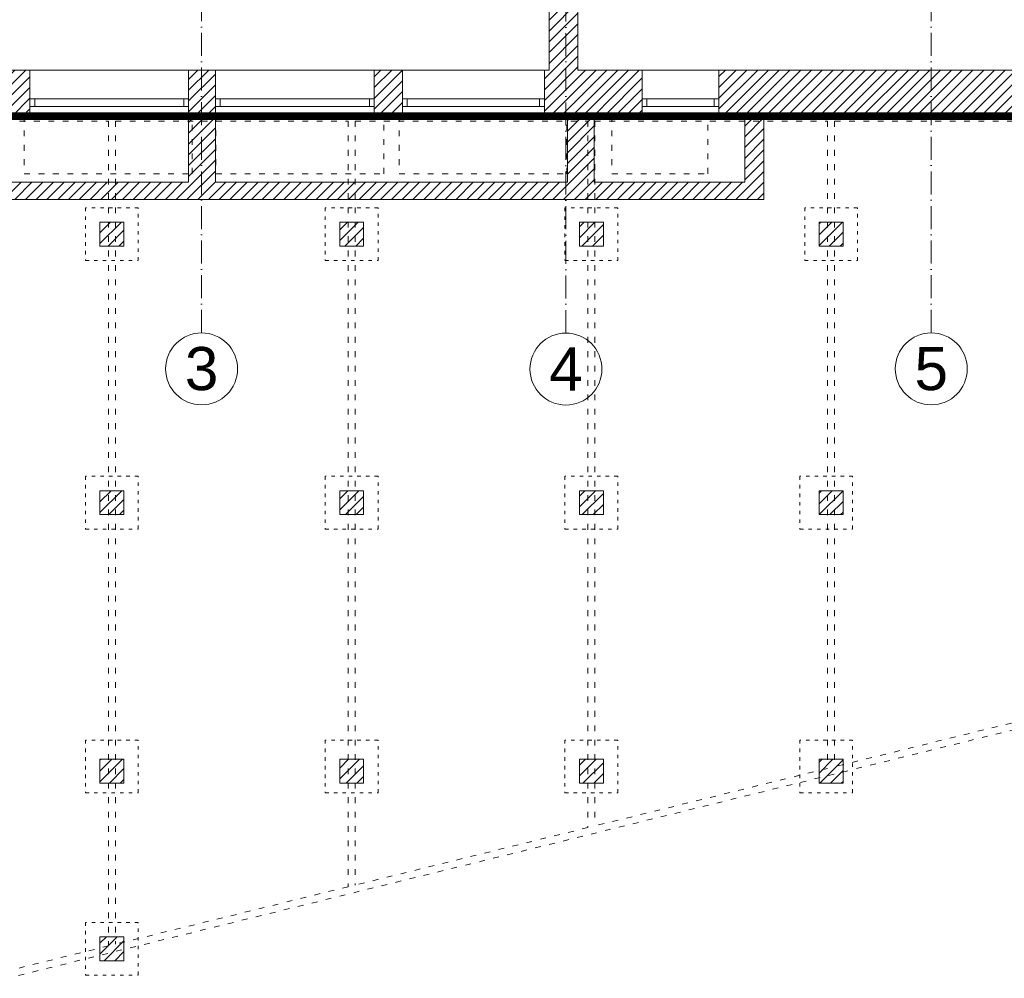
# Model space of a CAD drawing. Header units: millimetres. Extents: x 167773 to 185035, y -114105 to -66770.
# Tile 87 of 114: x 172137 to 173164, y -87985 to -86985. Entities that reach past the tile are written whole.
import ezdxf

# ---------------------------------------------------------------- set-up
doc = ezdxf.new("R2010")
doc.units = ezdxf.units.MM
for name, pattern in [('ACAD_ISO03W100', [30, 12, -18]), ('ACAD_ISO10W100', [18, 12, -3, 0, -3]), ('DASHED', [0.75, 0.5, -0.25])]:
    doc.linetypes.add(name, pattern=pattern)
doc.layers.add('!zakres', color=7, linetype='ACAD_ISO03W100', lineweight=60, true_color=0x8a14ff)
for name, color, linetype, lineweight in [('a-osie', 20, 'ACAD_ISO10W100', 9), ('b-okna', 6, 'Continuous', 9), ('b-przerywana1', 9, 'ACAD_ISO03W100', 9), ('b-widokowa', 7, 'Continuous', 9), ('b-ściany', 2, 'Continuous', 9), ('h-hatch', 8, 'Continuous', 9)]:
    doc.layers.add(name, color=color, linetype=linetype, lineweight=lineweight)
doc.styles.add('PPAB_100', font='arial.ttf', dxfattribs={"height": 18})

msp = doc.modelspace()

# ---------------------------------------------------------------- hatches: boundary and pattern name
at = {"layer": 'h-hatch'}
h = msp.add_hatch(dxfattribs=at)
h.set_pattern_fill('ANSI31', color=256, scale=2.5, style=0)
h.paths.add_polyline_path([(175326.4, -86763.9), (173498.4, -86763.9), (173498.4, -86687.9), (173456.4, -86687.9), (173456.4, -86768.9), (172740.4, -86768.9), (172740.4, -86509.9), (173049.4, -86509.9), (173049.4, -86462.9), (172688.4, -86462.9), (172688.4, -86772.9), (172675.4, -86772.9), (172675.4, -86807.9), (172689.4, -86807.9), (172689.4, -86840.9), (172719.4, -86840.9), (172719.4, -86794.9), (173456.4, -86794.9), (173456.4, -87037.9), (172866.4, -87037.9), (172866.4, -87085.9), (172893.4, -87085.9), (172893.4, -87154.9), (172736.4, -87154.9), (172736.4, -87085.9), (172786.4, -87085.9), (172786.4, -87037.9), (172719.4, -87037.9), (172719.4, -86930.9), (172689.4, -86930.9), (172689.4, -87037.9), (172684.4, -87037.9), (172684.4, -87085.9), (172708.4, -87085.9), (172708.4, -87154.9), (172341.4, -87154.9), (172341.4, -87085.9), (172341.4, -87037.9), (172313.4, -87037.9), (172313.4, -87085.9), (172313.4, -87154.9), (171946.4, -87154.9), (171946.4, -87085.9), (171949.4, -87085.9), (171949.4, -86927.9), (171828.4, -86927.9), (171828.4, -86937.9), (171922.4, -86937.9), (171922.4, -87037.9), (171899.4, -87037.9), (171899.4, -87085.9), (171919.4, -87085.9), (171919.4, -87154.9), (171559.4, -87154.9), (171559.4, -87085.9), (171559.4, -87037.9), (171562.4, -87037.9), (171562.4, -86937.9), (171738.4, -86937.9), (171738.4, -86927.9), (171562.4, -86927.9), (171562.4, -86882.9), (171531.4, -86882.9), (171531.4, -87045.9), (171008.4, -87045.9), (171008.4, -86802.9), (171393.4, -86802.9), (171393.4, -86817.9), (171405.4, -86817.9), (171405.4, -86802.9), (171438.4, -86802.9), (171438.4, -86762.9), (171159.4, -86762.9), (171159.4, -86722.9), (171105.4, -86722.9), (171105.4, -86757.9), (170976.4, -86757.9), (170976.4, -87085.9), (171540.4, -87085.9), (171540.4, -87172.9), (172913.4, -87172.9), (172913.4, -87085.9), (175326.4, -87085.9), (175326.4, -87028.9), (173498.4, -87028.9), (173498.4, -86811.9), (175326.4, -86811.9)])
h = msp.add_hatch(dxfattribs=at)
h.set_pattern_fill('ANSI31', color=256, scale=2.5, style=0)
h.paths.add_polyline_path([(172147.9, -87037.9), (172117.9, -87037.9), (172117.9, -87085.9), (172147.9, -87085.9)])
h = msp.add_hatch(dxfattribs=at)
h.set_pattern_fill('ANSI31', color=256, scale=2.5, style=0)
h.paths.add_polyline_path([(172536.4, -87037.9), (172506.9, -87037.9), (172506.9, -87085.9), (172536.4, -87085.9)])
h = msp.add_hatch(dxfattribs=at)
h.set_pattern_fill('ANSI31', color=256, scale=2.5, style=0)
h.paths.add_polyline_path([(173470.9, -87658), (173495.9, -87658), (173495.9, -87633), (173470.9, -87633)])
h.paths.add_polyline_path([(173220.9, -87719.7), (173245.9, -87719.7), (173245.9, -87694.7), (173220.9, -87694.7)])
h.paths.add_polyline_path([(172220.9, -87966.5), (172245.9, -87966.5), (172245.9, -87941.5), (172220.9, -87941.5)])
h.paths.add_polyline_path([(171970.9, -88028.2), (171995.9, -88028.2), (171995.9, -88003.2), (171970.9, -88003.2)])
h.paths.add_polyline_path([(171720.9, -88089.9), (171745.9, -88089.9), (171745.9, -88064.9), (171720.9, -88064.9)])
h.paths.add_polyline_path([(171648.3, -87784.1), (171672.6, -87778.1), (171666.6, -87753.9), (171642.3, -87759.9)])
h.paths.add_polyline_path([(171579.1, -87504), (171603.3, -87498), (171597.3, -87473.8), (171573.1, -87479.8)])
h.paths.add_polyline_path([(173628.1, -87622.7), (173652.4, -87616.7), (173646.4, -87592.4), (173622.1, -87598.4)])
h.paths.add_polyline_path([(173598.9, -87504), (173623.1, -87498), (173617.1, -87473.8), (173592.9, -87479.8)])
h.paths.add_polyline_path([(172970.9, -87781.4), (172995.9, -87781.4), (172995.9, -87756.4), (172970.9, -87756.4)])
h.paths.add_polyline_path([(172720.9, -87781.4), (172745.9, -87781.4), (172745.9, -87756.4), (172720.9, -87756.4)])
h.paths.add_polyline_path([(172470.9, -87781.4), (172495.9, -87781.4), (172495.9, -87756.4), (172470.9, -87756.4)])
h.paths.add_polyline_path([(172220.9, -87781.4), (172245.9, -87781.4), (172245.9, -87756.4), (172220.9, -87756.4)])
h.paths.add_polyline_path([(171970.9, -87781.4), (171995.9, -87781.4), (171995.9, -87756.4), (171970.9, -87756.4)])
h.paths.add_polyline_path([(171720.9, -87781.4), (171745.9, -87781.4), (171745.9, -87756.4), (171720.9, -87756.4)])
h.paths.add_polyline_path([(171720.9, -87501.4), (171745.9, -87501.4), (171745.9, -87476.4), (171720.9, -87476.4)])
h.paths.add_polyline_path([(171970.9, -87501.4), (171995.9, -87501.4), (171995.9, -87476.4), (171970.9, -87476.4)])
h.paths.add_polyline_path([(172220.9, -87501.4), (172245.9, -87501.4), (172245.9, -87476.4), (172220.9, -87476.4)])
h.paths.add_polyline_path([(172470.9, -87501.4), (172495.9, -87501.4), (172495.9, -87476.4), (172470.9, -87476.4)])
h.paths.add_polyline_path([(172720.9, -87501.4), (172745.9, -87501.4), (172745.9, -87476.4), (172720.9, -87476.4)])
h.paths.add_polyline_path([(173470.9, -87531.4), (173495.9, -87531.4), (173495.9, -87506.4), (173470.9, -87506.4)])
h.paths.add_polyline_path([(172970.9, -87501.4), (172995.9, -87501.4), (172995.9, -87476.4), (172970.9, -87476.4)])
h.paths.add_polyline_path([(173220.9, -87501.4), (173245.9, -87501.4), (173245.9, -87476.4), (173220.9, -87476.4)])
h.paths.add_polyline_path([(173220.9, -87221.4), (173245.9, -87221.4), (173245.9, -87196.4), (173220.9, -87196.4)])
h.paths.add_polyline_path([(172970.9, -87221.4), (172995.9, -87221.4), (172995.9, -87196.4), (172970.9, -87196.4)])
h.paths.add_polyline_path([(172720.9, -87221.4), (172745.9, -87221.4), (172745.9, -87196.4), (172720.9, -87196.4)])
h.paths.add_polyline_path([(172470.9, -87221.4), (172495.9, -87221.4), (172495.9, -87196.4), (172470.9, -87196.4)])
h.paths.add_polyline_path([(172220.9, -87221.4), (172245.9, -87221.4), (172245.9, -87196.4), (172220.9, -87196.4)])
h.paths.add_polyline_path([(171970.9, -87221.4), (171995.9, -87221.4), (171995.9, -87196.4), (171970.9, -87196.4)])
h.paths.add_polyline_path([(171720.9, -87221.4), (171745.9, -87221.4), (171745.9, -87196.4), (171720.9, -87196.4)])
h.paths.add_polyline_path([(171510, -87224), (171534.2, -87218), (171528.2, -87193.8), (171504, -87199.8)])
h.paths.add_polyline_path([(173468.4, -87363.9), (173588.4, -87363.9), (173588.4, -87303.9), (173468.4, -87303.9)])

# ---------------------------------------------------------------- linework, layer by layer
at = {"layer": '!zakres', "linetype": 'DASHED', "ltscale": 60, "const_width": 8, "flags": 128}
msp.add_lwpolyline([(177165.9, -86145.9), (179254.4, -86145.9), (179254.4, -87087.9), (175743.4, -87087.9), (175743.4, -87085.9), (170976.4, -87085.9), (170976.4, -86757.9), (171105.4, -86757.9), (171105.4, -86186.9), (170976.4, -86186.9), (170976.4, -86145.9), (176980, -86145.9), (177896.2, -82620.9), (177326.7, -82620.9), (177326.7, -82317.9)], dxfattribs=at)
at = {"layer": 'a-osie', "ltscale": 2}
for p, q in [((172326.9, -87311.9), (172326.9, -86011.9)), ((172706.9, -87312.1), (172706.9, -86011.9)), ((173087.9, -87311.9), (173087.9, -86011.9))]:
    msp.add_line(p, q, dxfattribs=at)
at = {"layer": 'a-osie', "linetype": 'Continuous'}
for centre in [(172326.9, -87349.4), (172706.9, -87349.6), (173087.9, -87349.4)]:
    msp.add_circle(centre, 37.5, dxfattribs=at)
at = {"layer": 'b-okna'}
for p, q in [((172308.4, -87067.9), (172152.9, -87067.9)), ((172501.9, -87067.9), (172346.4, -87067.9)), ((172679.4, -87067.9), (172541.4, -87067.9)), ((172861.4, -87067.9), (172791.4, -87067.9)), ((172152.9, -87075.9), (172308.4, -87075.9)), ((172346.4, -87075.9), (172501.9, -87075.9)), ((172541.4, -87075.9), (172679.4, -87075.9)), ((172791.4, -87075.9), (172861.4, -87075.9))]:
    msp.add_line(p, q, dxfattribs=at)
for points in [[(172147.9, -87067.9), (172152.9, -87067.9), (172152.9, -87075.9), (172147.9, -87075.9)], [(172308.4, -87067.9), (172313.4, -87067.9), (172313.4, -87075.9), (172308.4, -87075.9)], [(172341.4, -87067.9), (172346.4, -87067.9), (172346.4, -87075.9), (172341.4, -87075.9)], [(172501.9, -87067.9), (172506.9, -87067.9), (172506.9, -87075.9), (172501.9, -87075.9)], [(172536.4, -87067.9), (172541.4, -87067.9), (172541.4, -87075.9), (172536.4, -87075.9)], [(172679.4, -87067.9), (172684.4, -87067.9), (172684.4, -87075.9), (172679.4, -87075.9)], [(172786.4, -87067.9), (172791.4, -87067.9), (172791.4, -87075.9), (172786.4, -87075.9)], [(172861.4, -87067.9), (172866.4, -87067.9), (172866.4, -87075.9), (172861.4, -87075.9)]]:
    msp.add_lwpolyline(points, close=True, dxfattribs=at)
at = {"layer": 'b-przerywana1', "ltscale": 0.5}
for p, q in [((172141.9, -87085.9), (172141.9, -87145.9)), ((172316.9, -87145.9), (172316.9, -87085.9)), ((172341.9, -87085.9), (172341.9, -87145.9)), ((172516.9, -87145.9), (172516.9, -87085.9)), ((172532.9, -87085.9), (172532.9, -87145.9)), ((172754.9, -87085.9), (172754.9, -87145.9)), ((172754.9, -87085.9), (172754.9, -87145.9)), ((172854.9, -87145.9), (172854.9, -87085.9)), ((172854.9, -87145.9), (172854.9, -87085.9)), ((171987.1, -87091.1), (172229.7, -87091.1)), ((172229.7, -87091.1), (172229.7, -87951.1)), ((172237.1, -87091.1), (172237.1, -87949.3)), ((172237.1, -87091.1), (172479.7, -87091.1)), ((172479.7, -87091.1), (172479.7, -87889.4)), ((172487.1, -87091.1), (172487.1, -87887.6)), ((172487.1, -87091.1), (172729.7, -87091.1)), ((172729.7, -87091.1), (172729.7, -87827.7)), ((172737.1, -87091.1), (172737.1, -87825.9)), ((172737.1, -87091.1), (172979.7, -87091.1)), ((172979.7, -87091.1), (172979.7, -87766)), ((172987.1, -87091.1), (172987.1, -87764.2)), ((172987.1, -87091.1), (173229.7, -87091.1)), ((172141.9, -87145.9), (172316.9, -87145.9)), ((172341.9, -87145.9), (172516.9, -87145.9)), ((172754.9, -87145.9), (172854.9, -87145.9)), ((172754.9, -87145.9), (172854.9, -87145.9)), ((173229.7, -87704.3), (172987.1, -87764.2)), ((172979.7, -87766), (172737.1, -87825.9)), ((172729.7, -87827.7), (172487.1, -87887.6)), ((172479.7, -87889.4), (172237.1, -87949.3)), ((172229.7, -87951.1), (171987.1, -88011))]:
    msp.add_line(p, q, dxfattribs=at)
for points in [[(172532.9, -87145.9), (172707.9, -87145.9), (172707.9, -87085.9)], [(173573.8, -87334.9), (173641.8, -87610.2), (171730.7, -88081.9)]]:
    msp.add_lwpolyline(points, dxfattribs=at)
at = {"layer": 'b-przerywana1', "ltscale": 0.3}
for points in [[(172205.9, -87236.4), (172260.9, -87236.4), (172260.9, -87181.4), (172205.9, -87181.4)], [(172455.9, -87236.4), (172510.9, -87236.4), (172510.9, -87181.4), (172455.9, -87181.4)], [(172705.9, -87236.4), (172760.9, -87236.4), (172760.9, -87181.4), (172705.9, -87181.4)], [(172955.9, -87236.4), (173010.9, -87236.4), (173010.9, -87181.4), (172955.9, -87181.4)], [(172205.9, -87516.4), (172260.9, -87516.4), (172260.9, -87461.4), (172205.9, -87461.4)], [(172455.9, -87516.4), (172510.9, -87516.4), (172510.9, -87461.4), (172455.9, -87461.4)], [(172705.9, -87516.4), (172760.9, -87516.4), (172760.9, -87461.4), (172705.9, -87461.4)], [(172950.9, -87516.4), (173005.9, -87516.4), (173005.9, -87461.4), (172950.9, -87461.4)], [(172205.9, -87791.4), (172260.9, -87791.4), (172260.9, -87736.4), (172205.9, -87736.4)], [(172455.9, -87791.4), (172510.9, -87791.4), (172510.9, -87736.4), (172455.9, -87736.4)], [(172705.9, -87791.4), (172760.9, -87791.4), (172760.9, -87736.4), (172705.9, -87736.4)], [(172950.9, -87791.4), (173005.9, -87791.4), (173005.9, -87736.4), (172950.9, -87736.4)], [(172205.9, -87981.5), (172260.9, -87981.5), (172260.9, -87926.5), (172205.9, -87926.5)]]:
    msp.add_lwpolyline(points, close=True, dxfattribs=at)
at = {"layer": 'b-widokowa'}
for p, q in [((172313.4, -87037.9), (172147.9, -87037.9)), ((172506.9, -87037.9), (172341.4, -87037.9)), ((172536.4, -87037.9), (172684.4, -87037.9)), ((172786.4, -87037.9), (172866.4, -87037.9)), ((172313.4, -87085.9), (172147.9, -87085.9)), ((172506.9, -87085.9), (172341.4, -87085.9)), ((172536.4, -87085.9), (172684.4, -87085.9)), ((172786.4, -87085.9), (172866.4, -87085.9))]:
    msp.add_line(p, q, dxfattribs=at)
at = {"layer": 'b-ściany'}
for p, q in [((172689.4, -86930.9), (172689.4, -87037.9)), ((172719.4, -86930.9), (172719.4, -87037.9)), ((172117.9, -87037.9), (172147.9, -87037.9)), ((172117.9, -87037.9), (172147.9, -87037.9)), ((172147.9, -87085.9), (172147.9, -87037.9)), ((172313.4, -87037.9), (172341.4, -87037.9)), ((172313.4, -87085.9), (172313.4, -87037.9)), ((172313.4, -87037.9), (172341.4, -87037.9)), ((172341.4, -87085.9), (172341.4, -87037.9)), ((172506.9, -87085.9), (172506.9, -87037.9)), ((172506.9, -87037.9), (172536.4, -87037.9)), ((172536.4, -87037.9), (172536.4, -87085.9)), ((172684.4, -87037.9), (172684.4, -87085.9)), ((172684.4, -87037.9), (172689.4, -87037.9)), ((172719.4, -87037.9), (172786.4, -87037.9)), ((172786.4, -87085.9), (172786.4, -87037.9)), ((172866.4, -87085.9), (172866.4, -87037.9)), ((172866.4, -87037.9), (173456.4, -87037.9)), ((172117.9, -87085.9), (172147.9, -87085.9)), ((172313.4, -87154.9), (172313.4, -87085.9)), ((172341.4, -87154.9), (172341.4, -87085.9)), ((172506.9, -87085.9), (172536.4, -87085.9)), ((172684.4, -87085.9), (172708.4, -87085.9)), ((172708.4, -87085.9), (172708.4, -87154.9)), ((172736.4, -87085.9), (172736.4, -87154.9)), ((172736.4, -87085.9), (172786.4, -87085.9)), ((172866.4, -87085.9), (172893.4, -87085.9)), ((172893.4, -87154.9), (172893.4, -87085.9)), ((172913.4, -87172.9), (172913.4, -87085.9)), ((172913.4, -87085.9), (175743.4, -87085.9)), ((171946.4, -87154.9), (172313.4, -87154.9)), ((172341.4, -87154.9), (172708.4, -87154.9)), ((172736.4, -87154.9), (172893.4, -87154.9)), ((172913.4, -87172.9), (171540.4, -87172.9))]:
    msp.add_line(p, q, dxfattribs=at)
for points in [[(172220.9, -87221.4), (172245.9, -87221.4), (172245.9, -87196.4), (172220.9, -87196.4)], [(172470.9, -87221.4), (172495.9, -87221.4), (172495.9, -87196.4), (172470.9, -87196.4)], [(172720.9, -87221.4), (172745.9, -87221.4), (172745.9, -87196.4), (172720.9, -87196.4)], [(172970.9, -87221.4), (172995.9, -87221.4), (172995.9, -87196.4), (172970.9, -87196.4)], [(172220.9, -87501.4), (172245.9, -87501.4), (172245.9, -87476.4), (172220.9, -87476.4)], [(172470.9, -87501.4), (172495.9, -87501.4), (172495.9, -87476.4), (172470.9, -87476.4)], [(172720.9, -87501.4), (172745.9, -87501.4), (172745.9, -87476.4), (172720.9, -87476.4)], [(172970.9, -87501.4), (172995.9, -87501.4), (172995.9, -87476.4), (172970.9, -87476.4)], [(172220.9, -87781.4), (172245.9, -87781.4), (172245.9, -87756.4), (172220.9, -87756.4)], [(172470.9, -87781.4), (172495.9, -87781.4), (172495.9, -87756.4), (172470.9, -87756.4)], [(172720.9, -87781.4), (172745.9, -87781.4), (172745.9, -87756.4), (172720.9, -87756.4)], [(172970.9, -87781.4), (172995.9, -87781.4), (172995.9, -87756.4), (172970.9, -87756.4)], [(172220.9, -87966.5), (172245.9, -87966.5), (172245.9, -87941.5), (172220.9, -87941.5)]]:
    msp.add_lwpolyline(points, close=True, dxfattribs=at)

# ---------------------------------------------------------------- texts
at = {"layer": 'a-osie', "linetype": 'ACAD_ISO10W100', "char_height": 45, "width": 4405.783, "attachment_point": 5, "style": 'PPAB_100'}
for s, insert in [('3', (172326.9, -87349.4)), ('4', (172706.9, -87349.6)), ('5', (173087.9, -87349.4))]:
    msp.add_mtext(s, dxfattribs=dict(at, insert=insert))

doc.saveas('drawing.dxf')
